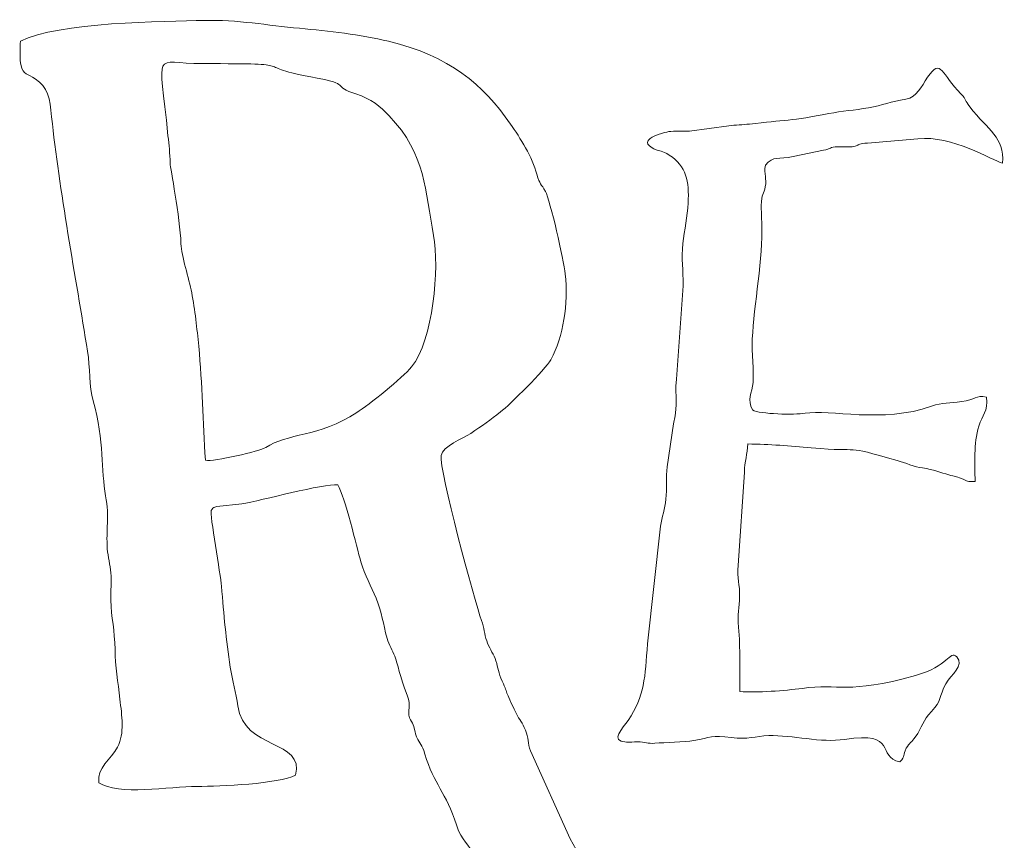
# Model space of a CAD drawing. Header units: millimetres. Extents: x -354 to 271, y -338 to 361.
# Tile 38 of 38: x 223 to 271, y 101 to 141. Entities that reach past the tile are written whole.
import ezdxf

# ---------------------------------------------------------------- set-up
doc = ezdxf.new("R2010")
doc.units = ezdxf.units.MM
doc.header["$MEASUREMENT"] = 0
doc.layers.add('Layer 1', color=7, linetype='Continuous')

msp = doc.modelspace()

# ---------------------------------------------------------------- linework, layer by layer
at = {"layer": 'Layer 1', "color": 175, "lineweight": 20}
for points, knots in [([(223.2117, 140.1341), (223.1821, 139.8461), (223.1729, 139.2265), (223.2389, 138.9505), (223.2389, 138.9505), (223.3426, 138.5172), (223.5774, 138.5359), (223.924, 138.3103), (223.924, 138.3103), (224.5684, 137.891), (224.6303, 137.372), (224.7274, 136.4495), (224.7274, 136.4495), (225.097, 132.938), (225.8995, 128.6005), (226.478, 125.0305), (226.478, 125.0305), (226.6017, 124.2672), (226.5537, 123.3018), (226.7446, 122.6231), (226.7446, 122.6231), (227.3074, 120.6233), (227.1233, 119.2504), (227.3583, 117.9863), (227.3583, 117.9863), (227.5497, 116.9569), (227.3723, 116.3515), (227.4404, 115.4075), (227.4404, 115.4075), (227.4695, 115.0037), (227.5817, 114.6369), (227.6161, 114.2481), (227.6161, 114.2481), (227.655, 113.8082), (227.5918, 113.3655), (227.6084, 112.9173), (227.6084, 112.9173), (227.6402, 112.06), (227.7981, 111.4374), (227.8146, 110.5139), (227.8146, 110.5139), (227.8294, 109.6888), (227.9606, 108.9141), (228.0543, 108.084), (228.0543, 108.084), (228.1436, 107.2925), (228.2898, 106.4298), (227.939, 105.7578), (227.939, 105.7578), (227.6111, 105.1295), (226.9294, 104.7657), (227.0229, 104.017), (227.0229, 104.017), (227.9606, 103.3806), (230.462, 103.8276), (231.811, 103.8384), (231.811, 103.8384), (232.9533, 103.8476), (235.783, 103.9574), (236.6054, 104.382), (236.6054, 104.382), (237.074, 106.1233), (234.074, 105.6039), (233.7967, 107.7609), (233.7967, 107.7609), (233.7162, 108.3868), (233.5296, 108.9852), (233.4305, 109.6397), (233.4305, 109.6397), (233.2215, 111.0194), (233.1122, 112.1624), (233.0017, 113.5975), (233.0017, 113.5975), (232.9617, 114.118), (232.4133, 117.1282), (232.5033, 117.2813), (232.5033, 117.2813), (232.5939, 117.3909), (232.5041, 117.3796), (232.7675, 117.4786), (232.7675, 117.4786), (232.7675, 117.4786), (233.9947, 117.6023), (233.9947, 117.6023), (233.9947, 117.6023), (234.9276, 117.7594), (237.9851, 118.6019), (238.6615, 118.5257), (238.6615, 118.5257), (239.016, 117.953), (239.5762, 115.4988), (239.7922, 114.7709), (239.7922, 114.7709), (239.9771, 114.1477), (240.2892, 113.5641), (240.5251, 113.0029), (240.5251, 113.0029), (240.8421, 112.2483), (240.8457, 111.8154), (241.0656, 111.0491), (241.0656, 111.0491), (241.1586, 110.7248), (241.312, 110.4713), (241.4355, 110.1752), (241.4355, 110.1752), (241.5833, 109.8207), (241.6851, 109.195), (242.0363, 108.2901), (242.0363, 108.2901), (242.2644, 107.7023), (242.0271, 107.5698), (242.1565, 107.1719), (242.1565, 107.1719), (242.208, 107.0138), (242.2793, 107.0303), (242.3678, 106.7486), (242.3678, 106.7486), (242.4357, 106.5325), (242.4047, 106.4719), (242.5005, 106.2563), (242.5005, 106.2563), (242.6703, 105.8741), (242.7557, 105.9228), (242.9046, 105.4132), (242.9046, 105.4132), (243.334, 103.9439), (243.947, 103.5327), (244.4389, 101.97), (244.4389, 101.97), (244.7163, 101.0884), (245.0288, 101.1364), (245.3389, 100.3757), (245.3389, 100.3757), (245.8565, 99.1061), (246.4724, 98.3401), (247.1473, 97.2006), (247.1473, 97.2006), (247.6612, 96.3329), (249.8997, 93.8406), (250.8488, 93.4304), (250.8488, 93.4304), (254.1011, 92.0247), (257.5377, 90.3855), (259.7376, 93.7954), (259.7376, 93.7954), (260.3896, 94.8059), (260.8427, 96.29), (260.7213, 97.7931), (260.7213, 97.7931), (260.6877, 98.2083), (260.3872, 99.4892), (260.2291, 99.7915), (260.2291, 99.7915), (260.0712, 100.0933), (259.7794, 100.125), (259.3196, 100.0727), (259.3196, 100.0727), (258.8835, 100.0232), (258.7777, 99.8818), (258.6704, 99.481), (258.6704, 99.481), (258.2417, 97.8792), (259.0796, 96.8043), (257.8377, 95.3396), (257.8377, 95.3396), (256.8203, 94.1397), (255.3875, 95.0488), (254.4367, 95.7724), (254.4367, 95.7724), (251.557, 97.964), (251.6143, 98.3316), (249.9807, 101.2815), (249.9807, 101.2815), (249.9807, 101.2815), (248.0425, 105.5706), (248.0425, 105.5706), (248.0425, 105.5706), (247.9128, 105.9547), (247.9541, 106.1906), (247.803, 106.5786), (247.803, 106.5786), (247.655, 106.959), (247.506, 107.0827), (247.3626, 107.3755), (247.3626, 107.3755), (246.74, 108.6471), (247.007, 108.218), (246.6071, 109.1178), (246.6071, 109.1178), (246.4493, 109.4727), (246.4612, 109.7285), (246.3202, 110.0735), (246.3202, 110.0735), (246.2049, 110.3555), (246.0266, 110.6157), (245.9184, 110.9233), (245.9184, 110.9233), (245.8007, 111.2581), (245.7938, 111.5555), (245.6636, 111.9143), (245.6636, 111.9143), (245.3297, 112.8349), (243.5893, 119.2875), (243.6974, 119.9507), (243.6974, 119.9507), (243.7743, 120.4225), (244.7407, 120.7757), (245.1378, 121.0338), (245.1378, 121.0338), (245.7069, 121.4038), (246.0904, 121.694), (246.586, 122.0772), (246.586, 122.0772), (247.0318, 122.4219), (248.7747, 124.1503), (249.0313, 124.6162), (249.0313, 124.6162), (249.6615, 125.7607), (249.8856, 127.3299), (249.7395, 128.8017), (249.7395, 128.8017), (249.6717, 129.4842), (249.0081, 132.3761), (248.7726, 132.822), (248.7726, 132.822), (248.5718, 133.2023), (248.4937, 133.1336), (248.3574, 133.6568), (248.3574, 133.6568), (248.1432, 134.4792), (247.5396, 135.4317), (247.0733, 136.1034), (247.0733, 136.1034), (245.7326, 138.0341), (244.0973, 139.4282), (241.1336, 140.1314), (241.1336, 140.1314), (239.7387, 140.4623), (238.2486, 140.6285), (236.7945, 140.7649), (236.7945, 140.7649), (235.2453, 140.9101), (233.7589, 141.1844), (232.1668, 141.1488), (232.1668, 141.1488), (230.2352, 141.1057), (225.0069, 141.0669), (223.2117, 140.1341)], [0, 0, 0, 0, 0.015873, 0.015873, 0.015873, 0.015873, 0.031746, 0.031746, 0.031746, 0.031746, 0.047619, 0.047619, 0.047619, 0.047619, 0.0634921, 0.0634921, 0.0634921, 0.0634921, 0.0793651, 0.0793651, 0.0793651, 0.0793651, 0.0952381, 0.0952381, 0.0952381, 0.0952381, 0.1111111, 0.1111111, 0.1111111, 0.1111111, 0.1269841, 0.1269841, 0.1269841, 0.1269841, 0.1428571, 0.1428571, 0.1428571, 0.1428571, 0.1587302, 0.1587302, 0.1587302, 0.1587302, 0.1746032, 0.1746032, 0.1746032, 0.1746032, 0.1904762, 0.1904762, 0.1904762, 0.1904762, 0.2063492, 0.2063492, 0.2063492, 0.2063492, 0.2222222, 0.2222222, 0.2222222, 0.2222222, 0.2380952, 0.2380952, 0.2380952, 0.2380952, 0.2539683, 0.2539683, 0.2539683, 0.2539683, 0.2698413, 0.2698413, 0.2698413, 0.2698413, 0.2857143, 0.2857143, 0.2857143, 0.2857143, 0.3015873, 0.3015873, 0.3015873, 0.3015873, 0.3174603, 0.3174603, 0.3174603, 0.3174603, 0.3333333, 0.3333333, 0.3333333, 0.3333333, 0.3492063, 0.3492063, 0.3492063, 0.3492063, 0.3650794, 0.3650794, 0.3650794, 0.3650794, 0.3809524, 0.3809524, 0.3809524, 0.3809524, 0.3968254, 0.3968254, 0.3968254, 0.3968254, 0.4126984, 0.4126984, 0.4126984, 0.4126984, 0.4285714, 0.4285714, 0.4285714, 0.4285714, 0.4444444, 0.4444444, 0.4444444, 0.4444444, 0.4603175, 0.4603175, 0.4603175, 0.4603175, 0.4761905, 0.4761905, 0.4761905, 0.4761905, 0.4920635, 0.4920635, 0.4920635, 0.4920635, 0.5079365, 0.5079365, 0.5079365, 0.5079365, 0.5238095, 0.5238095, 0.5238095, 0.5238095, 0.5396825, 0.5396825, 0.5396825, 0.5396825, 0.5555556, 0.5555556, 0.5555556, 0.5555556, 0.5714286, 0.5714286, 0.5714286, 0.5714286, 0.5873016, 0.5873016, 0.5873016, 0.5873016, 0.6031746, 0.6031746, 0.6031746, 0.6031746, 0.6190476, 0.6190476, 0.6190476, 0.6190476, 0.6349206, 0.6349206, 0.6349206, 0.6349206, 0.6507937, 0.6507937, 0.6507937, 0.6507937, 0.6666667, 0.6666667, 0.6666667, 0.6666667, 0.6825397, 0.6825397, 0.6825397, 0.6825397, 0.6984127, 0.6984127, 0.6984127, 0.6984127, 0.7142857, 0.7142857, 0.7142857, 0.7142857, 0.7301587, 0.7301587, 0.7301587, 0.7301587, 0.7460317, 0.7460317, 0.7460317, 0.7460317, 0.7619048, 0.7619048, 0.7619048, 0.7619048, 0.7777778, 0.7777778, 0.7777778, 0.7777778, 0.7936508, 0.7936508, 0.7936508, 0.7936508, 0.8095238, 0.8095238, 0.8095238, 0.8095238, 0.8253968, 0.8253968, 0.8253968, 0.8253968, 0.8412698, 0.8412698, 0.8412698, 0.8412698, 0.8571429, 0.8571429, 0.8571429, 0.8571429, 0.8730159, 0.8730159, 0.8730159, 0.8730159, 0.8888889, 0.8888889, 0.8888889, 0.8888889, 0.9047619, 0.9047619, 0.9047619, 0.9047619, 0.9206349, 0.9206349, 0.9206349, 0.9206349, 0.9365079, 0.9365079, 0.9365079, 0.9365079, 0.952381, 0.952381, 0.952381, 0.952381, 0.968254, 0.968254, 0.968254, 0.968254, 1, 1, 1, 1]), ([(239.549, 137.5667), (240.2815, 137.3339), (240.7505, 136.942), (241.1622, 136.5091), (241.1622, 136.5091), (242.983, 134.5944), (242.905, 132.8545), (243.3266, 130.6731), (243.3266, 130.6731), (243.6277, 129.1147), (243.2997, 125.5448), (242.2589, 124.2697), (242.2589, 124.2697), (241.8246, 123.7376), (240.1553, 122.4131), (239.591, 122.0455), (239.591, 122.0455), (237.7515, 120.8472), (236.1789, 121.046), (235.1522, 120.3439), (235.1522, 120.3439), (234.894, 120.1673), (232.5984, 119.6381), (232.2213, 119.7271), (232.2213, 119.7271), (232.0824, 121.6089), (232.078, 123.4068), (231.8913, 125.284), (231.8913, 125.284), (231.8061, 126.1397), (231.7084, 127.0402), (231.5481, 127.8874), (231.5481, 127.8874), (231.4192, 128.5682), (231.0448, 129.6809), (231.0263, 130.2701), (231.0263, 130.2701), (230.9854, 131.5733), (230.505, 133.9904), (230.5009, 134.1822), (230.5009, 134.1822), (230.4902, 134.6976), (230.4405, 135.0589), (230.3939, 135.5324), (230.3939, 135.5324), (229.9646, 139.8969), (229.6127, 139.0442), (232.0778, 139.0442), (232.0778, 139.0442), (237.2198, 139.0442), (234.1236, 138.9588), (237.662, 138.3381), (237.662, 138.3381), (239.2357, 138.062), (238.3862, 137.9363), (239.549, 137.5667)], [0, 0, 0, 0, 0.0666667, 0.0666667, 0.0666667, 0.0666667, 0.1333333, 0.1333333, 0.1333333, 0.1333333, 0.2, 0.2, 0.2, 0.2, 0.2666667, 0.2666667, 0.2666667, 0.2666667, 0.3333333, 0.3333333, 0.3333333, 0.3333333, 0.4, 0.4, 0.4, 0.4, 0.4666667, 0.4666667, 0.4666667, 0.4666667, 0.5333333, 0.5333333, 0.5333333, 0.5333333, 0.6, 0.6, 0.6, 0.6, 0.6666667, 0.6666667, 0.6666667, 0.6666667, 0.7333333, 0.7333333, 0.7333333, 0.7333333, 0.8, 0.8, 0.8, 0.8, 0.8666667, 0.8666667, 0.8666667, 0.8666667, 1, 1, 1, 1]), ([(232.2213, 119.7271), (232.5984, 119.6381), (234.894, 120.1673), (235.1522, 120.3439), (235.1522, 120.3439), (236.1789, 121.046), (237.7515, 120.8472), (239.591, 122.0455), (239.591, 122.0455), (240.1553, 122.4131), (241.8246, 123.7376), (242.2589, 124.2697), (242.2589, 124.2697), (243.2997, 125.5448), (243.6277, 129.1147), (243.3266, 130.6731), (243.3266, 130.6731), (242.905, 132.8545), (242.983, 134.5944), (241.1622, 136.5091), (241.1622, 136.5091), (240.7505, 136.942), (240.2815, 137.3339), (239.549, 137.5667), (239.549, 137.5667), (238.3862, 137.9363), (239.2357, 138.062), (237.662, 138.3381), (237.662, 138.3381), (234.1236, 138.9588), (237.2198, 139.0442), (232.0778, 139.0442), (232.0778, 139.0442), (229.6127, 139.0442), (229.9646, 139.8969), (230.3939, 135.5324), (230.3939, 135.5324), (230.4405, 135.0589), (230.4902, 134.6976), (230.5009, 134.1822), (230.5009, 134.1822), (230.505, 133.9904), (230.9854, 131.5733), (231.0263, 130.2701), (231.0263, 130.2701), (231.0448, 129.6809), (231.4192, 128.5682), (231.5481, 127.8874), (231.5481, 127.8874), (231.7084, 127.0402), (231.8061, 126.1397), (231.8913, 125.284), (231.8913, 125.284), (232.078, 123.4068), (232.0824, 121.6089), (232.2213, 119.7271)], [0, 0, 0, 0, 0.0666667, 0.0666667, 0.0666667, 0.0666667, 0.1333333, 0.1333333, 0.1333333, 0.1333333, 0.2, 0.2, 0.2, 0.2, 0.2666667, 0.2666667, 0.2666667, 0.2666667, 0.3333333, 0.3333333, 0.3333333, 0.3333333, 0.4, 0.4, 0.4, 0.4, 0.4666667, 0.4666667, 0.4666667, 0.4666667, 0.5333333, 0.5333333, 0.5333333, 0.5333333, 0.6, 0.6, 0.6, 0.6, 0.6666667, 0.6666667, 0.6666667, 0.6666667, 0.7333333, 0.7333333, 0.7333333, 0.7333333, 0.8, 0.8, 0.8, 0.8, 0.8666667, 0.8666667, 0.8666667, 0.8666667, 1, 1, 1, 1]), ([(255.4846, 128.2249), (255.4846, 128.2249), (255.1507, 123.6703), (255.1507, 123.6703), (255.1507, 123.6703), (255.0505, 122.6488), (255.2821, 122.6852), (255.0044, 121.4924), (255.0044, 121.4924), (255.0044, 121.4924), (254.7013, 119.4025), (254.7013, 119.4025), (254.7013, 119.4025), (254.6434, 118.8884), (254.7055, 118.3551), (254.6447, 117.8221), (254.6447, 117.8221), (254.5931, 117.369), (254.4549, 116.9699), (254.3722, 116.5107), (254.3722, 116.5107), (254.3722, 116.5107), (253.742, 110.7811), (253.742, 110.7811), (253.742, 110.7811), (253.6351, 109.1449), (253.601, 108.262), (252.8024, 107.0507), (252.8024, 107.0507), (252.554, 106.6739), (251.8672, 106.0547), (252.7154, 105.9867), (252.7154, 105.9867), (252.8827, 105.9733), (253.0774, 106.0156), (253.2548, 106.0159), (253.2548, 106.0159), (253.6427, 106.0166), (253.7437, 105.9082), (254.1101, 105.9386), (254.1101, 105.9386), (254.6066, 105.9797), (255.5315, 105.9971), (255.9984, 106.077), (255.9984, 106.077), (256.8223, 106.2181), (256.8717, 106.3481), (257.8271, 106.2184), (257.8271, 106.2184), (258.6607, 106.1053), (258.9528, 106.2932), (259.6584, 106.3122), (259.6584, 106.3122), (260.7813, 106.3424), (262.215, 105.9489), (263.3392, 106.1264), (263.3392, 106.1264), (265.9968, 106.5459), (264.8529, 105.2665), (266.0414, 105.037), (266.0414, 105.037), (266.3199, 105.3338), (266.1548, 105.3452), (266.3457, 105.6939), (266.3457, 105.6939), (266.4934, 105.9634), (266.6147, 105.9933), (266.7847, 106.2361), (266.7847, 106.2361), (267.1435, 106.7487), (267.1432, 107.0372), (267.5742, 107.4906), (267.5742, 107.4906), (268.078, 108.0207), (267.9252, 108.1984), (268.2714, 108.8412), (268.2714, 108.8412), (268.526, 109.3139), (269.201, 109.6982), (268.8123, 110.1544), (268.8123, 110.1544), (268.4407, 110.4699), (268.4159, 109.692), (266.8003, 109.2425), (266.8003, 109.2425), (263.4286, 108.3043), (263.1167, 108.8656), (261.2738, 108.615), (261.2738, 108.615), (260.4387, 108.5015), (259.0849, 108.3935), (258.2443, 108.4635), (258.2443, 108.4635), (258.2127, 109.5165), (258.2789, 110.5673), (258.1787, 111.5923), (258.1787, 111.5923), (258.1165, 112.2287), (258.2181, 112.527), (258.2336, 113.0972), (258.2336, 113.0972), (258.2491, 113.6673), (258.0904, 113.9698), (258.1557, 114.6048), (258.1557, 114.6048), (258.1557, 114.6048), (258.4649, 119.146), (258.4649, 119.146), (258.4649, 119.146), (258.4756, 119.6643), (258.6111, 120.0224), (258.6375, 120.5195), (258.6375, 120.5195), (259.6913, 120.5008), (260.693, 120.4257), (261.7144, 120.3329), (261.7144, 120.3329), (264.3547, 120.0929), (263.1286, 120.5134), (265.9086, 119.7088), (265.9086, 119.7088), (266.2829, 119.6004), (266.7782, 119.394), (267.138, 119.3489), (267.138, 119.3489), (267.7005, 119.2784), (268.0046, 119.125), (268.4174, 119.0113), (268.4174, 119.0113), (268.7431, 118.9215), (268.719, 118.9692), (269.0387, 118.8314), (269.0387, 118.8314), (269.3685, 118.6892), (269.2727, 118.6782), (269.6998, 118.6957), (269.6998, 118.6957), (269.6822, 119.5669), (269.6269, 120.528), (269.8785, 121.3774), (269.8785, 121.3774), (270.0525, 121.9652), (270.3313, 122.0756), (270.2573, 122.8027), (270.2573, 122.8027), (269.7097, 122.9033), (269.7223, 122.684), (269.0454, 122.58), (269.0454, 122.58), (268.4507, 122.4886), (268.1173, 122.5498), (267.5741, 122.3566), (267.5741, 122.3566), (265.2021, 121.5126), (262.6046, 122.2145), (261.4168, 122.014), (261.4168, 122.014), (260.9096, 121.9285), (259.2278, 121.9647), (258.8524, 122.1736), (258.8524, 122.1736), (258.5906, 122.6673), (258.8272, 123.0063), (258.8847, 123.5077), (258.8847, 123.5077), (258.9427, 124.0144), (258.8174, 125.0039), (258.8483, 125.6442), (258.8483, 125.6442), (258.9253, 127.2412), (259.3843, 129.6989), (259.3064, 131.1616), (259.3064, 131.1616), (259.3064, 131.1616), (259.2865, 132.1405), (259.2865, 132.1405), (259.2865, 132.1405), (259.2865, 132.717), (259.4095, 132.6717), (259.4832, 133.0442), (259.4832, 133.0442), (259.5615, 133.4396), (259.4115, 133.6525), (259.4842, 134.0983), (259.4842, 134.0983), (259.8929, 134.5925), (260.1059, 134.3431), (260.8437, 134.5248), (260.8437, 134.5248), (260.8437, 134.5248), (262.3107, 134.8281), (262.3107, 134.8281), (262.3107, 134.8281), (262.6827, 134.8851), (262.6034, 134.9922), (263.025, 134.9861), (263.025, 134.9861), (264.3922, 134.9662), (263.6486, 135.1156), (264.4604, 135.1771), (264.4604, 135.1771), (264.4604, 135.1771), (266.9151, 135.3825), (266.9151, 135.3825), (266.9151, 135.3825), (268.5637, 135.5708), (270.5308, 134.3218), (271.0388, 134.201), (271.0388, 134.201), (271.1213, 135.4865), (270.3619, 135.764), (269.4398, 136.9395), (269.4398, 136.9395), (269.1922, 137.2551), (269.2947, 137.2911), (269.0042, 137.5749), (269.0042, 137.5749), (268.0635, 138.4939), (268.0637, 139.364), (267.3861, 138.382), (267.3861, 138.382), (267.0689, 137.9224), (266.8766, 137.4075), (266.3264, 137.3166), (266.3264, 137.3166), (265.6116, 137.1985), (265.1795, 137.0138), (264.5069, 136.895), (264.5069, 136.895), (263.8189, 136.7733), (263.2316, 136.7358), (262.5695, 136.6073), (262.5695, 136.6073), (260.7938, 136.2627), (260.3812, 136.2927), (258.7114, 136.1023), (258.7114, 136.1023), (258.3919, 136.0659), (258.025, 136.0548), (257.7082, 136.0205), (257.7082, 136.0205), (257.7082, 136.0205), (255.792, 135.7544), (255.792, 135.7544), (255.792, 135.7544), (255.4613, 135.7261), (255.2667, 135.7925), (254.8795, 135.7447), (254.8795, 135.7447), (254.4358, 135.69), (253.1699, 135.3089), (254.0585, 134.8999), (254.0585, 134.8999), (254.3881, 134.7482), (254.4328, 134.8237), (254.8076, 134.5852), (254.8076, 134.5852), (255.6424, 134.0542), (255.7769, 133.3034), (255.7241, 132.2557), (255.7241, 132.2557), (255.6906, 131.5903), (255.5453, 130.9533), (255.4702, 130.2772), (255.4702, 130.2772), (255.3876, 129.5339), (255.4846, 129.0065), (255.4846, 128.2249)], [0, 0, 0, 0, 0.0147059, 0.0147059, 0.0147059, 0.0147059, 0.0294118, 0.0294118, 0.0294118, 0.0294118, 0.0441176, 0.0441176, 0.0441176, 0.0441176, 0.0588235, 0.0588235, 0.0588235, 0.0588235, 0.0735294, 0.0735294, 0.0735294, 0.0735294, 0.0882353, 0.0882353, 0.0882353, 0.0882353, 0.1029412, 0.1029412, 0.1029412, 0.1029412, 0.1176471, 0.1176471, 0.1176471, 0.1176471, 0.1323529, 0.1323529, 0.1323529, 0.1323529, 0.1470588, 0.1470588, 0.1470588, 0.1470588, 0.1617647, 0.1617647, 0.1617647, 0.1617647, 0.1764706, 0.1764706, 0.1764706, 0.1764706, 0.1911765, 0.1911765, 0.1911765, 0.1911765, 0.2058824, 0.2058824, 0.2058824, 0.2058824, 0.2205882, 0.2205882, 0.2205882, 0.2205882, 0.2352941, 0.2352941, 0.2352941, 0.2352941, 0.25, 0.25, 0.25, 0.25, 0.2647059, 0.2647059, 0.2647059, 0.2647059, 0.2794118, 0.2794118, 0.2794118, 0.2794118, 0.2941176, 0.2941176, 0.2941176, 0.2941176, 0.3088235, 0.3088235, 0.3088235, 0.3088235, 0.3235294, 0.3235294, 0.3235294, 0.3235294, 0.3382353, 0.3382353, 0.3382353, 0.3382353, 0.3529412, 0.3529412, 0.3529412, 0.3529412, 0.3676471, 0.3676471, 0.3676471, 0.3676471, 0.3823529, 0.3823529, 0.3823529, 0.3823529, 0.3970588, 0.3970588, 0.3970588, 0.3970588, 0.4117647, 0.4117647, 0.4117647, 0.4117647, 0.4264706, 0.4264706, 0.4264706, 0.4264706, 0.4411765, 0.4411765, 0.4411765, 0.4411765, 0.4558824, 0.4558824, 0.4558824, 0.4558824, 0.4705882, 0.4705882, 0.4705882, 0.4705882, 0.4852941, 0.4852941, 0.4852941, 0.4852941, 0.5, 0.5, 0.5, 0.5, 0.5147059, 0.5147059, 0.5147059, 0.5147059, 0.5294118, 0.5294118, 0.5294118, 0.5294118, 0.5441176, 0.5441176, 0.5441176, 0.5441176, 0.5588235, 0.5588235, 0.5588235, 0.5588235, 0.5735294, 0.5735294, 0.5735294, 0.5735294, 0.5882353, 0.5882353, 0.5882353, 0.5882353, 0.6029412, 0.6029412, 0.6029412, 0.6029412, 0.6176471, 0.6176471, 0.6176471, 0.6176471, 0.6323529, 0.6323529, 0.6323529, 0.6323529, 0.6470588, 0.6470588, 0.6470588, 0.6470588, 0.6617647, 0.6617647, 0.6617647, 0.6617647, 0.6764706, 0.6764706, 0.6764706, 0.6764706, 0.6911765, 0.6911765, 0.6911765, 0.6911765, 0.7058824, 0.7058824, 0.7058824, 0.7058824, 0.7205882, 0.7205882, 0.7205882, 0.7205882, 0.7352941, 0.7352941, 0.7352941, 0.7352941, 0.75, 0.75, 0.75, 0.75, 0.7647059, 0.7647059, 0.7647059, 0.7647059, 0.7794118, 0.7794118, 0.7794118, 0.7794118, 0.7941176, 0.7941176, 0.7941176, 0.7941176, 0.8088235, 0.8088235, 0.8088235, 0.8088235, 0.8235294, 0.8235294, 0.8235294, 0.8235294, 0.8382353, 0.8382353, 0.8382353, 0.8382353, 0.8529412, 0.8529412, 0.8529412, 0.8529412, 0.8676471, 0.8676471, 0.8676471, 0.8676471, 0.8823529, 0.8823529, 0.8823529, 0.8823529, 0.8970588, 0.8970588, 0.8970588, 0.8970588, 0.9117647, 0.9117647, 0.9117647, 0.9117647, 0.9264706, 0.9264706, 0.9264706, 0.9264706, 0.9411765, 0.9411765, 0.9411765, 0.9411765, 0.9558824, 0.9558824, 0.9558824, 0.9558824, 0.9705882, 0.9705882, 0.9705882, 0.9705882, 1, 1, 1, 1])]:
    msp.add_open_spline(points, degree=3, knots=knots, dxfattribs=at)

doc.saveas('drawing.dxf')
